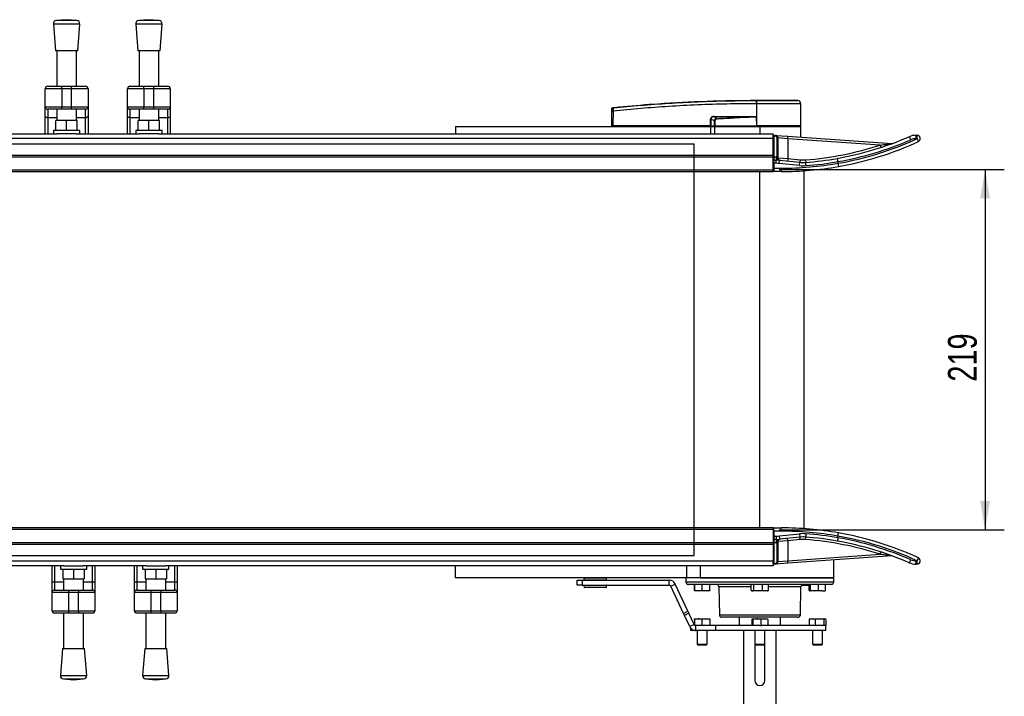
# Model space of a CAD drawing. Header units: millimetres. Extents: x 0 to 420, y 0 to 297.
# Tile 3 of 11: x 130 to 233, y 73 to 143. Entities that reach past the tile are written whole.
import ezdxf

# ---------------------------------------------------------------- set-up
doc = ezdxf.new("R2010")
doc.units = ezdxf.units.MM
doc.layers.add('QUOTE', color=174, linetype='Continuous')
doc.styles.add('SLDTEXTSTYLE3', font='TXT', dxfattribs={"width": 0.75})
doc.dimstyles.new('SLDDIMSTYLE0', dxfattribs={"dimtxt": 3, "dimasz": 3, "dimexe": 0, "dimexo": 0.0625, "dimgap": 0.75, "dimtad": 1, "dimlfac": 5.8341, "dimrnd": 1e-09, "dimzin": 12, "dimdsep": 46, "dimtxsty": 'SLDTEXTSTYLE3', "dimsah": 1, "dimcen": 0.09, "dimadec": 0, "dimazin": 3, "dimtfac": 1, "dimtdec": 3, "dimtofl": 0, "dimtmove": 0, "dimatfit": 3, "dimfxl": 0, "dimfrac": 2, "dimtolj": 1, "dimtzin": 12, "dimarcsym": 0})

# ---------------------------------------------------------------- blocks, each defined once
blk = doc.blocks.new('_D_1')
at = {"layer": 'QUOTE'}
for p, q in [((209.19, 127.7), (232.65, 127.7)), ((230.65, 127.7), (230.65, 90.17)), ((209.19, 90.17), (232.65, 90.17))]:
    blk.add_line(p, q, dxfattribs=at)
for points in [[(230.65, 127.7), (230.15, 124.7), (231.15, 124.7)], [(230.65, 90.17), (231.15, 93.17), (230.15, 93.17)]]:
    blk.add_solid(points, dxfattribs=at)
at = {"layer": 'QUOTE', "insert": (226.78, 105.61), "char_height": 3, "attachment_point": 1, "rotation": 90, "style": 'SLDTEXTSTYLE3'}
blk.add_mtext('219', dxfattribs=at)

msp = doc.modelspace()

# ---------------------------------------------------------------- linework, layer by layer
at = {"color": 7, "linetype": 'Continuous', "lineweight": 25}
for p, q in [((133.6273, 142.8402), (133.8415, 140.0319)), ((136.3698, 142.8402), (133.6273, 142.8402)), ((134.9985, 143.2887), (133.943, 143.2081)), ((136.054, 143.2081), (133.943, 143.2081)), ((136.054, 143.2081), (134.9985, 143.2887)), ((136.1555, 140.0319), (136.3698, 142.8402)), ((142.1976, 142.8402), (142.4119, 140.0319)), ((144.9401, 142.8402), (142.1976, 142.8402)), ((143.5688, 143.2887), (142.5133, 143.2081)), ((144.6244, 143.2081), (142.5133, 143.2081)), ((144.6244, 143.2081), (143.5688, 143.2887)), ((144.7258, 140.0319), (144.9401, 142.8402)), ((136.1555, 140.0319), (133.8415, 140.0319)), ((133.9701, 140.0319), (133.9701, 136.3591)), ((136.027, 136.3591), (136.027, 140.0319)), ((144.7258, 140.0319), (142.4119, 140.0319)), ((142.5404, 140.0319), (142.5404, 136.3591)), ((144.5973, 136.3591), (144.5973, 140.0319)), ((132.7703, 134.2165), (132.7703, 136.102)), ((134.4843, 136.102), (132.7703, 136.102)), ((133.0274, 136.3591), (134.4843, 136.3591)), ((134.4843, 136.102), (134.4843, 136.3591)), ((134.4843, 136.3591), (135.5128, 136.3591)), ((135.5128, 136.102), (134.4843, 136.102)), ((134.4843, 136.102), (134.4843, 134.2165)), ((135.5128, 136.102), (135.5128, 136.3591)), ((135.5128, 136.3591), (136.9697, 136.3591)), ((137.2268, 136.102), (135.5128, 136.102)), ((135.5128, 134.2165), (135.5128, 136.102)), ((137.2268, 136.102), (137.2268, 134.2165)), ((141.3406, 134.2165), (141.3406, 136.102)), ((143.0546, 136.102), (141.3406, 136.102)), ((141.5977, 136.3591), (143.0546, 136.3591)), ((143.0546, 136.102), (143.0546, 136.3591)), ((143.0546, 136.3591), (144.0831, 136.3591)), ((144.0831, 136.102), (143.0546, 136.102)), ((143.0546, 136.102), (143.0546, 134.2165)), ((144.0831, 136.102), (144.0831, 136.3591)), ((144.0831, 136.3591), (145.54, 136.3591)), ((145.7971, 136.102), (144.0831, 136.102)), ((144.0831, 134.2165), (144.0831, 136.102)), ((145.7971, 136.102), (145.7971, 134.2165)), ((206.8329, 134.5407), (206.8051, 134.5407)), ((206.8329, 134.5407), (206.8312, 132.2453)), ((206.8331, 134.9021), (206.8334, 134.9021)), ((211.149, 134.8785), (210.8509, 134.9021)), ((211.4756, 132.2453), (211.4555, 134.5406)), ((132.7703, 134.2165), (134.4843, 134.2165)), ((132.7703, 133.2297), (132.7703, 134.2165)), ((134.4843, 133.9594), (133.0274, 133.9594)), ((133.0274, 133.9594), (133.0274, 133.0823)), ((133.9701, 133.9594), (133.9701, 132.7956)), ((134.4843, 134.2165), (135.5128, 134.2165)), ((134.4843, 133.9594), (134.4843, 134.2165)), ((135.5128, 133.9594), (134.4843, 133.9594)), ((135.5128, 134.2165), (137.2268, 134.2165)), ((135.5128, 133.9594), (135.5128, 134.2165)), ((136.9697, 133.9594), (135.5128, 133.9594)), ((136.027, 132.7956), (136.027, 133.9594)), ((136.9697, 133.0823), (136.9697, 133.9594)), ((137.2268, 134.2165), (137.2268, 133.2297)), ((141.3406, 134.2165), (143.0546, 134.2165)), ((141.3406, 133.2297), (141.3406, 134.2165)), ((143.0546, 133.9594), (141.5977, 133.9594)), ((141.5977, 133.9594), (141.5977, 133.0823)), ((142.5404, 133.9594), (142.5404, 132.7956)), ((143.0546, 133.9594), (143.0546, 134.2165)), ((143.0546, 134.2165), (144.0831, 134.2165)), ((144.0831, 133.9594), (143.0546, 133.9594)), ((144.0831, 134.2165), (145.7971, 134.2165)), ((144.0831, 133.9594), (144.0831, 134.2165)), ((145.54, 133.9594), (144.0831, 133.9594)), ((144.5973, 132.7956), (144.5973, 133.9594)), ((145.54, 133.0823), (145.54, 133.9594)), ((145.7971, 134.2165), (145.7971, 133.2297)), ((191.7654, 132.2453), (191.7788, 133.7801)), ((191.9044, 133.7801), (191.891, 132.2453)), ((191.904, 134.1433), (191.9039, 134.1433)), ((132.7703, 131.4243), (132.7703, 133.2297)), ((133.9701, 133.0823), (133.0274, 133.0823)), ((133.0274, 133.0823), (133.0274, 131.4243)), ((133.8844, 131.7672), (133.8844, 132.7956)), ((134.9985, 132.7956), (133.8844, 132.7956)), ((134.9985, 131.7672), (134.9985, 132.7956)), ((136.1127, 132.7956), (134.9985, 132.7956)), ((136.9697, 133.0823), (136.027, 133.0823)), ((136.1127, 131.7672), (136.1127, 132.7956)), ((136.9697, 131.4243), (136.9697, 133.0823)), ((137.2268, 133.2297), (137.2268, 131.4243)), ((141.3406, 131.4243), (141.3406, 133.2297)), ((142.5404, 133.0823), (141.5977, 133.0823)), ((141.5977, 133.0823), (141.5977, 131.4243)), ((142.4547, 131.7672), (142.4547, 132.7956)), ((143.5688, 132.7956), (142.4547, 132.7956)), ((143.5688, 131.7672), (143.5688, 132.7956)), ((144.683, 132.7956), (143.5688, 132.7956)), ((145.54, 133.0823), (144.5973, 133.0823)), ((144.683, 131.7672), (144.683, 132.7956)), ((145.54, 131.4243), (145.54, 133.0823)), ((145.7971, 133.2297), (145.7971, 131.4243)), ((202.0581, 132.2453), (202.0608, 132.9372)), ((202.0928, 132.9372), (202.0901, 132.2453)), ((202.4544, 132.7493), (202.0928, 132.9372)), ((206.4574, 133.1734), (202.4349, 133.1734)), ((202.4349, 133.1734), (202.7363, 133.0168)), ((202.4371, 133.2177), (206.4596, 133.2177)), ((206.8221, 133.1971), (206.8222, 133.1876)), ((206.8222, 133.1876), (206.8304, 132.2453)), ((71.4376, 131.4243), (133.9949, 131.4243)), ((133.6273, 131.7672), (133.6273, 131.4243)), ((136.3698, 131.7672), (133.6273, 131.7672)), ((136.0022, 131.4243), (133.9949, 131.4243)), ((136.0022, 131.4243), (142.5652, 131.4243)), ((136.3698, 131.4243), (136.3698, 131.7672)), ((142.1976, 131.7672), (142.1976, 131.4243)), ((144.9401, 131.7672), (142.1976, 131.7672)), ((144.5725, 131.4243), (142.5652, 131.4243)), ((144.5725, 131.4243), (208.5624, 131.4243)), ((144.9401, 131.4243), (144.9401, 131.7672)), ((175.481, 132.1596), (175.481, 131.4243)), ((175.481, 132.1596), (202.049, 132.1596)), ((191.7654, 132.2453), (191.891, 132.2453)), ((191.8488, 132.2453), (191.8503, 132.1596)), ((202.0581, 132.2453), (191.891, 132.2453)), ((191.8973, 132.2453), (191.8974, 132.1596)), ((202.049, 132.1596), (202.049, 131.4243)), ((202.049, 132.1596), (202.4775, 132.1596)), ((202.0901, 132.2453), (202.0581, 132.2453)), ((202.0648, 132.2453), (202.065, 132.1596)), ((202.0901, 132.2453), (202.4723, 132.2453)), ((202.1493, 132.2453), (202.1504, 132.1596)), ((202.4775, 132.1596), (202.4775, 131.4243)), ((202.4775, 132.1596), (207.1912, 132.1596)), ((202.4854, 132.2453), (206.8304, 132.2453)), ((202.5123, 132.2453), (202.5129, 132.1596)), ((206.8312, 132.2453), (206.8304, 132.2453)), ((211.4756, 132.2453), (206.8312, 132.2453)), ((206.8347, 132.2453), (206.8347, 132.1596)), ((207.1912, 132.1596), (211.4763, 132.1596)), ((207.1912, 132.1596), (207.1912, 131.4243)), ((208.5624, 131.1766), (208.5624, 131.4243)), ((208.6481, 131.1766), (208.6541, 131.2621)), ((208.6541, 131.2621), (208.8375, 131.2493)), ((211.3906, 132.1596), (211.3921, 132.2453)), ((211.4763, 131.0648), (211.4763, 132.1596)), ((223.4297, 131.2529), (223.5581, 131.2529)), ((71.4376, 130.9549), (208.5624, 130.9549)), ((208.6481, 131.1766), (208.5624, 131.1766)), ((208.5624, 130.8366), (208.5624, 131.1766)), ((208.5624, 129.1961), (208.5624, 130.8366)), ((208.6481, 131.1766), (208.6481, 129.0247)), ((208.8315, 131.1638), (208.6481, 131.1766)), ((208.8315, 131.1638), (208.8375, 131.2493)), ((208.8375, 131.2493), (210.123, 131.1594)), ((208.9909, 130.9928), (209.0766, 130.9928)), ((208.9909, 129.0235), (208.9909, 130.9928)), ((209.0766, 130.9928), (209.0766, 129.0235)), ((210.1051, 130.9029), (209.0766, 130.9928)), ((210.1051, 130.9029), (210.123, 131.1594)), ((210.1051, 130.9029), (210.1051, 128.833)), ((219.7058, 130.2316), (210.1051, 130.9029)), ((210.123, 131.1594), (220.9209, 130.4043)), ((219.7058, 130.2316), (219.7856, 129.9871)), ((223.588, 130.9101), (223.4596, 130.9101)), ((71.4376, 129.1961), (208.5624, 129.1961)), ((71.4376, 129.0247), (208.5624, 129.0247)), ((208.5624, 129.0247), (208.5624, 129.1961)), ((208.6481, 129.0247), (208.5624, 129.0247)), ((208.5624, 127.6534), (208.5624, 129.0247)), ((208.6481, 128.339), (208.5624, 128.339)), ((208.6481, 129.0247), (208.6481, 128.6818)), ((208.6481, 129.0247), (208.8981, 129.0247)), ((208.6481, 128.339), (208.6481, 128.6818)), ((208.6481, 128.6818), (208.8981, 128.6818)), ((208.6481, 128.339), (208.6481, 127.8248)), ((208.8981, 128.339), (208.6481, 128.339)), ((208.8981, 129.0247), (208.8981, 128.6818)), ((208.8981, 128.339), (208.8981, 128.6818)), ((208.9909, 129.0235), (209.0766, 129.0235)), ((209.0766, 129.0235), (209.0766, 128.9135)), ((209.0766, 128.9135), (210.1051, 128.833)), ((209.2185, 128.3223), (209.2541, 128.6633)), ((211.3124, 128.1037), (209.2185, 128.3223)), ((209.2541, 128.6633), (211.348, 128.4447)), ((210.1051, 128.833), (210.0784, 128.5772)), ((210.1051, 128.833), (211.3747, 128.7004)), ((211.3124, 128.1037), (211.348, 128.4447)), ((211.3747, 128.7004), (211.348, 128.4447)), ((211.9455, 128.6925), (211.9651, 128.4361)), ((211.9912, 128.0943), (211.9651, 128.4361)), ((215.3306, 128.5123), (215.3302, 128.5176)), ((215.3306, 128.5123), (215.3306, 128.3436)), ((215.3306, 128.3436), (215.3311, 128.3384)), ((71.4376, 127.6534), (208.5624, 127.6534)), ((71.4376, 127.482), (208.5624, 127.482)), ((207.1912, 90.3862), (207.1912, 127.482)), ((208.5624, 127.8248), (208.6481, 127.8248)), ((208.5624, 127.482), (208.5624, 127.6534)), ((208.6481, 127.8248), (209.4194, 127.8248)), ((208.6481, 127.8248), (208.6481, 127.482)), ((209.4194, 127.482), (208.6481, 127.482)), ((209.4194, 127.8248), (209.4194, 127.482)), ((211.8191, 90.3021), (211.8191, 127.5661)), ((208.5624, 90.3862), (71.4376, 90.3862)), ((208.5624, 90.3862), (208.5624, 90.2148)), ((208.6481, 90.0434), (208.6481, 90.3862)), ((208.6481, 90.3862), (209.4194, 90.3862)), ((209.4194, 90.0434), (209.4194, 90.3862)), ((208.5624, 90.2148), (71.4376, 90.2148)), ((208.5624, 90.2148), (208.5624, 88.8435)), ((208.6481, 90.0434), (208.5624, 90.0434)), ((208.5624, 89.5292), (208.6481, 89.5292)), ((209.4194, 90.0434), (208.6481, 90.0434)), ((208.6481, 90.0434), (208.6481, 89.5292)), ((208.6481, 89.5292), (208.8981, 89.5292)), ((208.6481, 89.5292), (208.6481, 89.1863)), ((208.8981, 89.5292), (208.8981, 89.1863)), ((209.2185, 89.5458), (211.3124, 89.7645)), ((209.2185, 89.5458), (209.2541, 89.2049)), ((211.348, 89.4235), (209.2541, 89.2049)), ((210.1051, 89.0352), (210.0784, 89.2909)), ((211.3124, 89.7645), (211.348, 89.4235)), ((211.3747, 89.1678), (211.348, 89.4235)), ((211.9455, 89.1757), (211.9651, 89.4321)), ((211.9912, 89.7739), (211.9651, 89.4321)), ((215.3302, 89.3506), (215.3306, 89.3558)), ((215.3311, 89.5298), (215.3306, 89.5246)), ((215.3306, 89.3558), (215.3306, 89.5246)), ((208.5624, 88.8435), (71.4376, 88.8435)), ((208.5624, 88.6721), (71.4376, 88.6721)), ((208.5624, 88.8435), (208.6481, 88.8435)), ((208.5624, 88.8435), (208.5624, 88.6721)), ((208.5624, 88.6721), (208.5624, 87.0316)), ((208.8981, 89.1863), (208.6481, 89.1863)), ((208.6481, 89.1863), (208.6481, 88.8435)), ((208.8981, 88.8435), (208.6481, 88.8435)), ((208.6481, 88.8435), (208.6481, 86.6916)), ((208.8981, 89.1863), (208.8981, 88.8435)), ((209.0766, 88.8447), (208.9909, 88.8447)), ((208.9909, 86.8754), (208.9909, 88.8447)), ((210.1051, 89.0352), (209.0766, 88.9547)), ((209.0766, 88.9547), (209.0766, 88.8447)), ((209.0766, 88.8447), (209.0766, 86.8754)), ((211.3747, 89.1678), (210.1051, 89.0352)), ((210.1051, 89.0352), (210.1051, 86.9653)), ((210.1051, 86.9653), (219.7058, 87.6366)), ((220.9209, 87.4639), (210.123, 86.7088)), ((219.7058, 87.6366), (219.7856, 87.8811)), ((208.5624, 86.9133), (71.4376, 86.9133)), ((134.7112, 86.4439), (71.4376, 86.4439)), ((133.4866, 84.6384), (133.4866, 86.4439)), ((133.7437, 86.4439), (133.7437, 84.7859)), ((134.3436, 86.4439), (134.3436, 86.101)), ((134.7112, 86.4439), (136.7185, 86.4439)), ((143.2815, 86.4439), (136.7185, 86.4439)), ((137.0861, 86.101), (137.0861, 86.4439)), ((137.686, 84.7859), (137.686, 86.4439)), ((137.9431, 86.4439), (137.9431, 84.6384)), ((142.0569, 84.6384), (142.0569, 86.4439)), ((142.314, 86.4439), (142.314, 84.7859)), ((142.9139, 86.4439), (142.9139, 86.101)), ((143.2815, 86.4439), (145.2888, 86.4439)), ((208.5624, 86.4439), (145.2888, 86.4439)), ((145.6564, 86.101), (145.6564, 86.4439)), ((146.2563, 84.7859), (146.2563, 86.4439)), ((146.5134, 86.4439), (146.5134, 84.6384)), ((175.481, 85.1944), (175.481, 86.4439)), ((199.5858, 85.1944), (199.5858, 86.4439)), ((200.9686, 86.4439), (200.9686, 85.1944)), ((208.5624, 86.6916), (208.5624, 87.0316)), ((208.6481, 86.6916), (208.5624, 86.6916)), ((208.5624, 86.6916), (208.5624, 86.4439)), ((208.6481, 86.6916), (208.8315, 86.7044)), ((208.6541, 86.6061), (208.6481, 86.6916)), ((208.8375, 86.6189), (208.6541, 86.6061)), ((208.8375, 86.6189), (208.8315, 86.7044)), ((210.123, 86.7088), (208.8375, 86.6189)), ((209.0766, 86.8754), (208.9909, 86.8754)), ((209.0766, 86.8754), (210.1051, 86.9653)), ((210.123, 86.7088), (210.1051, 86.9653)), ((214.9044, 85.1944), (214.9044, 87.0431)), ((223.5581, 86.6153), (223.4297, 86.6153)), ((223.4596, 86.9581), (223.588, 86.9581)), ((134.3436, 86.101), (137.0861, 86.101)), ((134.6007, 86.101), (134.6007, 85.0726)), ((135.7148, 86.101), (135.7148, 85.0726)), ((136.829, 86.101), (136.829, 85.0726)), ((142.9139, 86.101), (145.6564, 86.101)), ((143.171, 86.101), (143.171, 85.0726)), ((144.2852, 86.101), (144.2852, 85.0726)), ((145.3993, 86.101), (145.3993, 85.0726)), ((199.5858, 85.1944), (175.481, 85.1944)), ((182.1883, 85.1944), (182.1883, 85.1901)), ((183.5577, 85.1901), (183.5577, 85.1944)), ((188.8856, 85.1627), (188.8761, 84.9827)), ((188.9046, 85.1627), (188.8856, 85.1627)), ((191.2283, 85.1627), (188.9046, 85.1627)), ((191.2377, 84.9827), (191.2283, 85.1627)), ((199.4779, 85.1944), (199.4855, 84.7614)), ((200.9686, 85.1944), (199.5858, 85.1944)), ((200.9686, 85.1944), (207.1912, 85.1944)), ((214.9044, 85.1944), (200.9686, 85.1944)), ((207.1912, 85.1944), (214.9044, 85.1944)), ((214.8969, 84.7614), (214.9044, 85.1944)), ((133.4866, 83.6517), (133.4866, 84.6384)), ((133.7437, 84.7859), (133.7437, 83.9088)), ((133.7437, 84.7859), (134.6864, 84.7859)), ((134.6007, 85.0726), (135.7148, 85.0726)), ((134.6864, 85.0726), (134.6864, 83.9088)), ((135.7148, 85.0726), (136.829, 85.0726)), ((136.7433, 83.9088), (136.7433, 85.0726)), ((136.7433, 84.7859), (137.686, 84.7859)), ((137.686, 83.9088), (137.686, 84.7859)), ((137.9431, 84.6384), (137.9431, 83.6517)), ((142.0569, 83.6517), (142.0569, 84.6384)), ((142.314, 84.7859), (142.314, 83.9088)), ((142.314, 84.7859), (143.2567, 84.7859)), ((143.171, 85.0726), (144.2852, 85.0726)), ((143.2567, 85.0726), (143.2567, 83.9088)), ((144.2852, 85.0726), (145.3993, 85.0726)), ((145.3136, 83.9088), (145.3136, 85.0726)), ((145.3136, 84.7859), (146.2563, 84.7859)), ((146.2563, 83.9088), (146.2563, 84.7859)), ((146.5134, 84.6384), (146.5134, 83.6517)), ((188.1715, 84.4239), (188.1715, 84.9381)), ((188.1715, 84.9381), (188.6857, 84.9381)), ((188.6857, 84.4239), (188.1715, 84.4239)), ((188.6857, 84.9381), (188.6857, 84.4239)), ((188.6857, 84.9381), (197.7619, 84.9381)), ((188.6857, 84.4239), (197.7619, 84.4239)), ((188.8761, 84.9827), (191.2377, 84.9827)), ((188.8761, 84.3792), (188.8856, 84.1992)), ((191.2377, 84.3792), (188.8761, 84.3792)), ((188.8856, 84.1992), (191.2283, 84.1992)), ((188.929, 84.9467), (188.9104, 84.9467)), ((188.9104, 84.4153), (191.2035, 84.4153)), ((188.9382, 84.1668), (188.9198, 84.1668)), ((191.2035, 84.9467), (188.929, 84.9467)), ((191.1941, 84.1668), (188.9382, 84.1668)), ((189.0114, 84.9467), (189.0114, 84.9381)), ((189.0114, 84.4239), (189.0114, 84.4153)), ((191.1025, 84.9381), (191.1025, 84.9467)), ((191.1025, 84.4153), (191.1025, 84.4239)), ((191.2283, 84.1992), (191.2377, 84.3792)), ((197.7619, 84.4239), (197.7619, 84.9381)), ((197.9173, 84.3249), (198.3833, 84.5422)), ((199.241, 81.4862), (197.9173, 84.3249)), ((199.707, 81.7035), (198.3833, 84.5422)), ((199.4855, 84.7614), (214.8969, 84.7614)), ((207.1912, 84.5087), (199.7425, 84.5087)), ((200.3963, 83.8677), (200.3963, 84.5087)), ((200.4055, 83.8677), (200.4055, 84.5087)), ((201.2012, 83.8677), (201.2012, 84.5087)), ((201.9876, 83.8677), (201.9876, 84.5087)), ((202.9224, 84.2561), (202.9734, 81.3332)), ((206.301, 84.2561), (202.9224, 84.2561)), ((206.301, 83.8677), (206.301, 84.5087)), ((206.5684, 83.8677), (206.5684, 84.5087)), ((214.6398, 84.5087), (207.1912, 84.5087)), ((207.4585, 83.8677), (207.4585, 84.5087)), ((208.0813, 83.8677), (208.0813, 84.5087)), ((211.4599, 84.2561), (208.0813, 84.2561)), ((211.4089, 81.3332), (211.4599, 84.2561)), ((212.1149, 84.423), (212.184, 84.423)), ((212.1343, 84.423), (212.1358, 84.5087)), ((212.184, 84.423), (212.1846, 84.5087)), ((212.184, 84.423), (212.344, 84.423)), ((212.344, 83.8677), (212.344, 84.5087)), ((212.4695, 83.8677), (212.4695, 84.5087)), ((213.3159, 83.8677), (213.3159, 84.5087)), ((214.0367, 83.8677), (214.0367, 84.5087)), ((135.2006, 83.6517), (133.4866, 83.6517)), ((133.4866, 81.7662), (133.4866, 83.6517)), ((133.7437, 83.9088), (135.2006, 83.9088)), ((135.2006, 83.9088), (136.2291, 83.9088)), ((135.2006, 83.9088), (135.2006, 83.6517)), ((136.2291, 83.6517), (135.2006, 83.6517)), ((135.2006, 83.6517), (135.2006, 81.7662)), ((136.2291, 83.9088), (136.2291, 83.6517)), ((136.2291, 83.9088), (137.686, 83.9088)), ((137.9431, 83.6517), (136.2291, 83.6517)), ((136.2291, 81.7662), (136.2291, 83.6517)), ((137.9431, 83.6517), (137.9431, 81.7662)), ((143.7709, 83.6517), (142.0569, 83.6517)), ((142.0569, 81.7662), (142.0569, 83.6517)), ((142.314, 83.9088), (143.7709, 83.9088)), ((143.7709, 83.9088), (143.7709, 83.6517)), ((143.7709, 83.9088), (144.7994, 83.9088)), ((144.7994, 83.6517), (143.7709, 83.6517)), ((143.7709, 83.6517), (143.7709, 81.7662)), ((144.7994, 83.9088), (146.2563, 83.9088)), ((144.7994, 83.9088), (144.7994, 83.6517)), ((146.5134, 83.6517), (144.7994, 83.6517)), ((144.7994, 81.7662), (144.7994, 83.6517)), ((146.5134, 83.6517), (146.5134, 81.7662)), ((200.4008, 83.8231), (200.4008, 83.8231)), ((200.8034, 83.8231), (200.4009, 83.8231)), ((200.4055, 83.8677), (200.8034, 83.8231)), ((200.8034, 83.8231), (201.2012, 83.8677)), ((201.5944, 83.8231), (200.8034, 83.8231)), ((201.2012, 83.8677), (201.5944, 83.8231)), ((201.5944, 83.8231), (201.9876, 83.8677)), ((201.983, 83.8231), (201.5944, 83.8231)), ((201.9831, 83.8231), (201.9831, 83.8231)), ((206.3638, 83.8363), (206.4001, 83.8231)), ((206.4347, 83.8231), (206.4001, 83.8231)), ((207.0135, 83.8231), (206.4347, 83.8231)), ((206.5684, 83.8677), (207.0135, 83.8231)), ((207.0135, 83.8231), (207.4585, 83.8677)), ((207.7699, 83.8231), (207.0135, 83.8231)), ((207.4585, 83.8677), (207.7699, 83.8231)), ((207.7699, 83.8231), (208.0813, 83.8677)), ((207.9823, 83.8231), (207.7699, 83.8231)), ((207.9823, 83.8231), (208.0185, 83.8363)), ((212.7045, 83.8231), (212.344, 83.8677)), ((212.3917, 83.8259), (212.3993, 83.8231)), ((212.8927, 83.8231), (212.4068, 83.8231)), ((212.4695, 83.8677), (212.8927, 83.8231)), ((212.8927, 83.8231), (213.3159, 83.8677)), ((213.6763, 83.8231), (212.8927, 83.8231)), ((213.3159, 83.8677), (213.6763, 83.8231)), ((213.6763, 83.8231), (214.0367, 83.8677)), ((213.6763, 83.8231), (213.9815, 83.8231)), ((213.9815, 83.8231), (213.9891, 83.8259)), ((133.4866, 81.7662), (135.2006, 81.7662)), ((135.2006, 81.5091), (133.7437, 81.5091)), ((134.6864, 81.5091), (134.6864, 77.8362)), ((135.2006, 81.7662), (136.2291, 81.7662)), ((135.2006, 81.7662), (135.2006, 81.5091)), ((136.2291, 81.5091), (135.2006, 81.5091)), ((136.2291, 81.7662), (137.9431, 81.7662)), ((136.2291, 81.7662), (136.2291, 81.5091)), ((137.686, 81.5091), (136.2291, 81.5091)), ((136.7433, 77.8362), (136.7433, 81.5091)), ((142.0569, 81.7662), (143.7709, 81.7662)), ((143.7709, 81.5091), (142.314, 81.5091)), ((143.2567, 81.5091), (143.2567, 77.8362)), ((143.7709, 81.7662), (144.7994, 81.7662)), ((143.7709, 81.7662), (143.7709, 81.5091)), ((144.7994, 81.5091), (143.7709, 81.5091)), ((144.7994, 81.7662), (146.5134, 81.7662)), ((144.7994, 81.7662), (144.7994, 81.5091)), ((146.2563, 81.5091), (144.7994, 81.5091)), ((145.3136, 77.8362), (145.3136, 81.5091)), ((199.241, 81.4862), (199.707, 81.7035)), ((199.3389, 81.2763), (199.241, 81.4862)), ((199.8049, 81.4936), (199.3389, 81.2763)), ((199.8849, 80.1052), (199.3389, 81.2763)), ((199.707, 81.7035), (199.8049, 81.4936)), ((200.351, 80.3226), (199.8049, 81.4936)), ((202.9734, 81.3332), (211.4089, 81.3332)), ((207.1912, 81.0806), (203.2305, 81.0806)), ((205.0486, 81.0806), (205.0486, 80.2236)), ((211.1518, 81.0806), (207.1912, 81.0806)), ((209.3337, 80.2236), (209.3337, 81.0806)), ((200.351, 80.3226), (199.8849, 80.1052)), ((200.3887, 80.8647), (200.4011, 80.9092)), ((200.3887, 80.8647), (200.3887, 80.2236)), ((200.4011, 80.9092), (200.7779, 80.9092)), ((200.5063, 80.2236), (200.5063, 79.7094)), ((202.5592, 80.2236), (200.5063, 80.2236)), ((200.7779, 80.9092), (201.5687, 80.9092)), ((201.5687, 80.9092), (201.1671, 80.8647)), ((201.1671, 80.8647), (201.1671, 80.2236)), ((201.9703, 80.8647), (201.5687, 80.9092)), ((201.5687, 80.9092), (201.9828, 80.9092)), ((201.9828, 80.9092), (201.9703, 80.8647)), ((201.9703, 80.8647), (201.9703, 80.2236)), ((201.9952, 80.8647), (201.9828, 80.9092)), ((201.9952, 80.8647), (201.9952, 80.2236)), ((202.5592, 80.2236), (202.5592, 79.7094)), ((207.1939, 80.2236), (202.5592, 80.2236)), ((206.4069, 80.9092), (206.3468, 80.8647)), ((206.3468, 80.8647), (206.3468, 80.2236)), ((206.4671, 80.8647), (206.4069, 80.9092)), ((206.4069, 80.9092), (206.8892, 80.9092)), ((206.4671, 80.8647), (206.4671, 80.2236)), ((206.8892, 80.9092), (207.6734, 80.9092)), ((207.1939, 80.2236), (207.3114, 80.2236)), ((207.6734, 80.9092), (207.3114, 80.8647)), ((207.3114, 80.8647), (207.3114, 80.2236)), ((207.3114, 80.2236), (207.3778, 80.2236)), ((214.0474, 80.2236), (207.3778, 80.2236)), ((208.0355, 80.8647), (207.6734, 80.9092)), ((207.6734, 80.9092), (207.9823, 80.9092)), ((207.9754, 80.9092), (208.0355, 80.8647)), ((208.0355, 80.8647), (208.0355, 80.2236)), ((212.3113, 80.8647), (212.3743, 80.8897)), ((212.3113, 80.8647), (212.3113, 80.2236)), ((212.3993, 80.9092), (212.3709, 80.8989)), ((212.3993, 80.9092), (212.6386, 80.9092)), ((212.6386, 80.9092), (213.4055, 80.9092)), ((213.4055, 80.9092), (212.9659, 80.8647)), ((212.9659, 80.8647), (212.9659, 80.2236)), ((213.845, 80.8647), (213.4055, 80.9092)), ((213.4055, 80.9092), (213.9572, 80.9092)), ((213.9572, 80.9092), (213.845, 80.8647)), ((213.845, 80.8647), (213.845, 80.2236)), ((214.0695, 80.8647), (213.9572, 80.9092)), ((213.9572, 80.9092), (213.9815, 80.9092)), ((214.0098, 80.8989), (213.9815, 80.9092)), ((214.0474, 79.7094), (214.0474, 80.2236)), ((214.0474, 80.2236), (214.0695, 80.2236)), ((214.0695, 80.8647), (214.0695, 80.2236)), ((200.0202, 79.7094), (200.0202, 79.9178)), ((200.1916, 79.7094), (200.0202, 79.7094)), ((200.1916, 79.7924), (200.1916, 79.7094)), ((200.5063, 79.7094), (200.1916, 79.7094)), ((202.5592, 79.7094), (200.5063, 79.7094)), ((200.6777, 79.7094), (200.6777, 78.2696)), ((201.7062, 78.2696), (201.7062, 79.7094)), ((214.0474, 79.7094), (202.5592, 79.7094)), ((205.4771, 79.7094), (205.4771, 65.9112)), ((206.6769, 79.7094), (206.6769, 78.2696)), ((207.7054, 78.2696), (207.7054, 79.7094)), ((208.9052, 65.9112), (208.9052, 79.7094)), ((212.6762, 79.7094), (212.6762, 78.2696)), ((213.7046, 78.2696), (213.7046, 79.7094)), ((200.6777, 78.2696), (200.7806, 78.1667)), ((200.6777, 78.2696), (200.9228, 78.2696)), ((200.9766, 78.1667), (200.7806, 78.1667)), ((200.9228, 78.2696), (201.7062, 78.2696)), ((201.6033, 78.1667), (200.9766, 78.1667)), ((201.6033, 78.1667), (201.7062, 78.2696)), ((206.6769, 78.2696), (206.7798, 78.1667)), ((206.6769, 78.2696), (206.6769, 74.4815)), ((206.6769, 78.2696), (206.9949, 78.2696)), ((207.0342, 78.1667), (206.7798, 78.1667)), ((206.9949, 78.2696), (207.7054, 78.2696)), ((207.6025, 78.1667), (207.0342, 78.1667)), ((207.6025, 78.1667), (207.7054, 78.2696)), ((207.7054, 74.4815), (207.7054, 78.2696)), ((212.6762, 78.2696), (212.779, 78.1667)), ((212.6762, 78.2696), (212.8317, 78.2696)), ((212.9035, 78.1667), (212.779, 78.1667)), ((212.8317, 78.2696), (213.7046, 78.2696)), ((213.6017, 78.1667), (212.9035, 78.1667)), ((213.6017, 78.1667), (213.7046, 78.2696)), ((134.5579, 77.8362), (134.3436, 75.028)), ((134.5579, 77.8362), (136.8718, 77.8362)), ((137.0861, 75.028), (136.8718, 77.8362)), ((143.1282, 77.8362), (142.9139, 75.028)), ((143.1282, 77.8362), (145.4421, 77.8362)), ((145.6564, 75.028), (145.4421, 77.8362)), ((134.3436, 75.028), (137.0861, 75.028)), ((142.9139, 75.028), (145.6564, 75.028)), ((134.6593, 74.6601), (135.7148, 74.5795)), ((134.6593, 74.6601), (136.7704, 74.6601)), ((135.7148, 74.5795), (136.7704, 74.6601)), ((143.2296, 74.6601), (144.2852, 74.5795)), ((143.2296, 74.6601), (145.3407, 74.6601)), ((144.2852, 74.5795), (145.3407, 74.6601))]:
    msp.add_line(p, q, dxfattribs=at)
at = {"color": 7, "linetype": 'Continuous'}
for p, q in [((79.6651, 130.3598), (200.3349, 130.3598)), ((200.3349, 87.5083), (200.3349, 130.3598)), ((79.6651, 87.5083), (200.3349, 87.5083))]:
    msp.add_line(p, q, dxfattribs=at)
at = {"color": 7, "linetype": 'Continuous', "lineweight": 25, "flags": 128}
for points in [[(133.0274, 133.0823), (132.9772, 133.0851), (132.929, 133.0935), (132.8845, 133.1071), (132.8456, 133.1255), (132.8136, 133.1478), (132.7898, 133.1733), (132.7752, 133.201), (132.7703, 133.2297)], [(137.2268, 133.2297), (137.2219, 133.201), (137.2072, 133.1733), (137.1835, 133.1478), (137.1515, 133.1255), (137.1126, 133.1071), (137.0681, 133.0935), (137.0199, 133.0851), (136.9697, 133.0823)], [(141.5977, 133.0823), (141.5475, 133.0851), (141.4993, 133.0935), (141.4548, 133.1071), (141.4159, 133.1255), (141.3839, 133.1478), (141.3601, 133.1733), (141.3455, 133.201), (141.3406, 133.2297)], [(145.7971, 133.2297), (145.7922, 133.201), (145.7775, 133.1733), (145.7538, 133.1478), (145.7218, 133.1255), (145.6829, 133.1071), (145.6384, 133.0935), (145.5902, 133.0851), (145.54, 133.0823)], [(206.4574, 133.1734), (206.6616, 133.1814), (206.8222, 133.1876)], [(133.4866, 84.6384), (133.4915, 84.6672), (133.5061, 84.6949), (133.5299, 84.7204), (133.5619, 84.7427), (133.6008, 84.7611), (133.6453, 84.7747), (133.6935, 84.7831), (133.7437, 84.7859)], [(137.686, 84.7859), (137.7362, 84.7831), (137.7844, 84.7747), (137.8289, 84.7611), (137.8678, 84.7427), (137.8998, 84.7204), (137.9236, 84.6949), (137.9382, 84.6672), (137.9431, 84.6384)], [(142.0569, 84.6384), (142.0618, 84.6672), (142.0764, 84.6949), (142.1002, 84.7204), (142.1322, 84.7427), (142.1711, 84.7611), (142.2156, 84.7747), (142.2638, 84.7831), (142.314, 84.7859)], [(146.2563, 84.7859), (146.3065, 84.7831), (146.3547, 84.7747), (146.3992, 84.7611), (146.4381, 84.7427), (146.4701, 84.7204), (146.4939, 84.6949), (146.5085, 84.6672), (146.5134, 84.6384)]]:
    msp.add_lwpolyline(points, dxfattribs=at)
at = {"color": 7, "linetype": 'Continuous', "lineweight": 25}
for centre, radius, start, end in [((133.9691, 142.8663), 0.3428, 94.362914, 184.362914), ((136.028, 142.8663), 0.3428, 355.637086, 85.637086), ((142.5394, 142.8663), 0.3428, 94.362914, 184.362914), ((144.5983, 142.8663), 0.3428, 355.637086, 85.637086), ((133.0274, 136.102), 0.2571, 90, 180), ((136.9697, 136.102), 0.2571, 0, 90), ((141.5977, 136.102), 0.2571, 90, 180), ((145.54, 136.102), 0.2571, 0, 90), ((208.0927, 134.6132), 1.2896, 168.120168, 183.219012), ((213.7845, 134.0859), 6.9989, 173.303191, 173.496611), ((208.1206, 134.6123), 1.2897, 168.081743, 183.180073), ((211.1127, 134.5376), 0.3428, 0.500011, 83.923128), ((133.0274, 134.2165), 0.2571, 180, 270), ((136.9697, 134.2165), 0.2571, 270, 0), ((141.5977, 134.2165), 0.2571, 180, 270), ((145.54, 134.2165), 0.2571, 270, 0), ((191.8416, 129.9854), 3.7953, 89.051899, 90.948101), ((191.9172, 133.981), 0.1367, 96.104195, 179.384141), ((202.0768, 137.3029), 4.3657, 269.78976, 270.21024), ((202.082, 133.2131), 0.3551, 353.585658, 0.74759), ((84.3479, 127.295), 118.5265, 2.731259, 2.766996), ((206.1045, 133.2131), 0.3551, 353.585658, 0.74759), ((208.6481, 131.1766), 0.0857, 86, 180), ((223.4297, 129.5389), 1.7141, 90, 113.498118), ((222.4539, 130.9952), 1.0093, 355.166194, 14.795945), ((222.5822, 130.9952), 1.0093, 355.166194, 14.795945), ((223.5581, 130.9101), 0.3428, 294.619977, 90), ((208.8195, 130.9928), 0.1714, 0, 86), ((208.8195, 130.9928), 0.2571, 0, 86), ((209.4194, 161.7632), 33.1671, 274.36792, 288.06758), ((209.4194, 161.7632), 33.4242, 280.05622, 293.498118), ((209.4493, 161.7632), 33.767, 280.030527, 293.498118), ((209.4493, 161.7632), 33.9384, 279.980117, 294.619977), ((209.4194, 161.7632), 34.2812, 280.004908, 294.619977), ((220.9388, 130.6608), 0.2571, 266, 290.323073), ((221.8297, 130.4238), 1.1455, 18.980947, 36.849249), ((223.4596, 129.5389), 1.3712, 90, 113.498118), ((222.6676, 130.4003), 1.0521, 10.856451, 28.983189), ((208.6481, 128.5961), 0.0857, 90, 180), ((208.8981, 125.2537), 3.7709, 88.590141, 90), ((208.8981, 125.2537), 3.4281, 84.039216, 90), ((208.8981, 125.2537), 3.0853, 84.039216, 90), ((209.2891, 128.888), 0.2274, 186.88759, 261.14556), ((209.3337, 128.9135), 0.2571, 180, 264.039216), ((209.4194, 161.7632), 33.9384, 270, 280.030567), ((211.704, 131.8543), 3.4281, 264.039216, 274.36792), ((211.704, 131.8543), 3.171, 264.039216, 274.36792), ((209.4194, 161.7632), 33.4242, 274.36792, 280.05622), ((209.4194, 161.7632), 33.767, 274.36792, 280.08123), ((208.6481, 127.5677), 0.0857, 180, 270), ((209.4194, 161.7632), 34.2812, 270, 280.004908), ((211.704, 131.8543), 3.7709, 264.039216, 274.36792), ((208.6481, 90.3005), 0.0857, 90, 180), ((209.4194, 56.105), 34.2812, 79.995092, 90), ((208.6481, 89.2721), 0.0857, 180, 270), ((208.8981, 92.6145), 3.0853, 270, 275.960784), ((209.3337, 88.9547), 0.2571, 95.960784, 180), ((209.4194, 56.105), 33.9384, 79.969433, 90), ((211.704, 86.0139), 3.7709, 85.63208, 95.960784), ((211.704, 86.0139), 3.4281, 85.63208, 95.960784), ((209.4194, 56.105), 33.4242, 79.94378, 85.63208), ((209.4194, 56.105), 33.767, 79.91877, 85.63208), ((209.4493, 56.105), 33.767, 66.501882, 79.969473), ((209.4493, 56.105), 33.9384, 65.380023, 80.019883), ((209.4194, 56.105), 34.2812, 65.380023, 79.995092), ((208.8981, 92.6145), 3.4281, 270, 275.960784), ((208.8981, 92.6145), 3.7709, 270, 271.409859), ((209.2891, 88.9802), 0.2274, 98.85444, 173.11241), ((211.704, 86.0139), 3.171, 85.63208, 95.960784), ((209.4194, 56.105), 33.1671, 71.93242, 85.63208), ((209.4194, 56.105), 33.4242, 66.501882, 79.94378), ((220.9388, 87.2074), 0.2571, 69.676927, 94), ((223.5581, 86.9581), 0.3428, 270, 65.380023), ((222.6676, 87.4679), 1.0521, 331.016811, 349.143549), ((208.6481, 86.6916), 0.0857, 180, 274), ((208.8195, 86.8754), 0.1714, 274, 0), ((208.8195, 86.8754), 0.2571, 274, 0), ((221.8297, 87.4444), 1.1455, 323.150751, 341.019053), ((223.4297, 88.3293), 1.7141, 246.501882, 270), ((223.4596, 88.3293), 1.3712, 246.501882, 270), ((222.4539, 86.873), 1.0093, 345.204055, 4.833806), ((222.5822, 86.873), 1.0093, 345.204055, 4.833806), ((188.9198, 85.1609), 0.0343, 102.687408, 177), ((191.1941, 85.1609), 0.0343, 3, 77.312592), ((188.9104, 84.9809), 0.0343, 177, 270), ((188.9104, 84.381), 0.0343, 90, 183), ((188.9198, 84.201), 0.0343, 183, 270), ((191.1941, 84.201), 0.0343, 270, 357), ((191.2035, 84.9809), 0.0343, 270, 3), ((191.2035, 84.381), 0.0343, 357, 90), ((197.7619, 84.2525), 0.6856, 25, 90), ((197.7619, 84.2525), 0.1714, 25, 90), ((199.7425, 84.7658), 0.2571, 181, 270), ((202.6653, 84.2516), 0.2571, 1, 90), ((211.717, 84.2516), 0.2571, 90, 179), ((214.6398, 84.7658), 0.2571, 270, 359), ((133.7437, 83.6517), 0.2571, 90, 180), ((137.686, 83.6517), 0.2571, 0, 90), ((142.314, 83.6517), 0.2571, 90, 180), ((146.2563, 83.6517), 0.2571, 0, 90), ((133.7437, 81.7662), 0.2571, 180, 270), ((137.686, 81.7662), 0.2571, 270, 0), ((142.314, 81.7662), 0.2571, 180, 270), ((146.2563, 81.7662), 0.2571, 270, 0), ((203.2305, 81.3377), 0.2571, 181, 270), ((211.1518, 81.3377), 0.2571, 270, 359), ((134.6854, 75.0019), 0.3428, 175.637086, 265.637086), ((136.7443, 75.0019), 0.3428, 274.362914, 4.362914), ((143.2557, 75.0019), 0.3428, 175.637086, 265.637086), ((145.3146, 75.0019), 0.3428, 274.362914, 4.362914), ((207.1912, 74.4815), 0.5142, 180, 0)]:
    msp.add_arc(centre, radius, start, end, dxfattribs=at)
for centre, major_axis, ratio, start_param, end_param in [((202.669, 132.7625), (0.5828, -0.2867), 0.60672542, 2.25200573, 3.42889257), ((202.6647, 132.763), (0.5514, -0.2729), 0.5569608, 2.25321842, 3.43010526), ((202.8783, 132.6519), (0.3927, -0.209), 0.77058227, 2.30113884, 3.47802567), ((202.8783, 132.6527), (0.3428, -0.1812), 0.66301777, 2.29905058, 3.47593741)]:
    msp.add_ellipse(centre, major_axis=major_axis, ratio=ratio, start_param=start_param, end_param=end_param, dxfattribs=at)
for points, knots in [([(191.9027, 134.117), (193.8329, 134.2931), (196.7748, 134.5616), (200.7389, 134.7591), (203.7853, 134.8637), (205.8131, 134.8636), (206.8306, 134.8786), (206.8306, 134.8786)], [0, 0, 0, 0, 0.38876695, 0.59252789, 0.79628932, 0.99999932, 1, 1, 1, 1]), ([(191.904, 134.1433), (191.9616, 134.1491), (192.3169, 134.1852), (193.876, 134.3374), (197.0794, 134.5991), (201.7012, 134.8506), (205.1218, 134.8849), (206.8331, 134.9021)], [0, 0, 0, 0, 0.01170126, 0.07220884, 0.31419353, 0.65688711, 1, 1, 1, 1]), ([(206.8051, 134.5407), (205.792, 134.5344), (203.7659, 134.5218), (200.7277, 134.4226), (196.7699, 134.2237), (193.8324, 133.9559), (191.9044, 133.7801)], [0, 0, 0, 0, 0.20362021, 0.40724063, 0.61094774, 1, 1, 1, 1]), ([(206.8306, 134.8786), (206.8307, 134.8786), (206.84, 134.8786), (206.8493, 134.8786), (206.8587, 134.8786)], [0, 0, 0, 0, 0.00036549, 1, 1, 1, 1]), ([(211.4555, 134.5406), (211.4442, 134.5407), (211.4211, 134.5408), (211.2351, 134.5408), (210.941, 134.5406), (210.5412, 134.5407), (210.0428, 134.5408), (209.4683, 134.5405), (208.8235, 134.5408), (208.1594, 134.5407), (207.4869, 134.5407), (207.0526, 134.5407), (206.8329, 134.5407)], [0, 0, 0, 0, 0.10046502, 0.20384345, 0.30430944, 0.40768894, 0.50815524, 0.61153497, 0.71200234, 0.81538328, 0.9066108, 1, 1, 1, 1]), ([(206.8334, 134.9021), (207.0878, 134.9021), (207.5976, 134.9021), (208.3484, 134.9021), (209.0464, 134.9021), (209.667, 134.9021), (210.1782, 134.9021), (210.5596, 134.9021), (210.806, 134.9021), (210.8359, 134.9021), (210.8509, 134.9021)], [0, 0, 0, 0, 0.12488045, 0.25013958, 0.37464939, 0.49981249, 0.62476421, 0.74955772, 0.87492377, 1, 1, 1, 1]), ([(206.8587, 134.8786), (207.0602, 134.8786), (207.4632, 134.8785), (208.0845, 134.8786), (208.7029, 134.8786), (209.2995, 134.8784), (209.8349, 134.8786), (210.2967, 134.8786), (210.6692, 134.8785), (210.9426, 134.8787), (211.1158, 134.8785), (211.138, 134.8785), (211.149, 134.8785)], [0, 0, 0, 0, 0.09230362, 0.18460708, 0.28653845, 0.3884688, 0.49039805, 0.59232883, 0.69424704, 0.79616636, 0.8980845, 1, 1, 1, 1]), ([(191.7788, 133.7801), (191.7788, 133.7883), (191.7791, 133.8193), (191.7796, 133.872), (191.7801, 133.9281), (191.7804, 133.9691), (191.7805, 133.978), (191.7805, 133.9825)], [0, 0, 0, 0, 0.08210774, 0.31165455, 0.54070711, 0.77036972, 1, 1, 1, 1]), ([(191.7805, 133.9825), (191.7806, 133.9924), (191.7807, 134.0058), (191.7807, 134.0076), (191.7808, 134.0081)], [0, 0, 0, 0, 0.73657409, 1, 1, 1, 1]), ([(191.7808, 134.0081), (191.7809, 134.0128), (191.7818, 134.0332), (191.7923, 134.0683), (191.8199, 134.1063), (191.8583, 134.134), (191.8887, 134.1402), (191.9039, 134.1433)], [0, 0, 0, 0, 0.07160669, 0.30681144, 0.53787451, 0.76893725, 1, 1, 1, 1]), ([(191.9027, 134.117), (191.9017, 134.1094), (191.8998, 134.0943), (191.899, 134.026), (191.9, 133.9328), (191.9022, 133.8452), (191.9039, 133.7937), (191.9044, 133.7801)], [0, 0, 0, 0, 0.22968814, 0.45959689, 0.68877935, 0.91808895, 1, 1, 1, 1]), ([(191.9039, 134.1433), (191.9038, 134.1428), (191.9034, 134.1409), (191.903, 134.1271), (191.9027, 134.117)], [0, 0, 0, 0, 0.26388418, 1, 1, 1, 1]), ([(202.4544, 132.7493), (202.4645, 132.7493), (202.4824, 132.7494), (202.5051, 132.7493), (202.515, 132.7493)], [0, 0, 0, 0, 0.56, 1, 1, 1, 1]), ([(202.4723, 132.2453), (202.4668, 132.3393), (202.4569, 132.507), (202.4552, 132.6753), (202.4544, 132.7493)], [0, 0, 0, 0, 0.56058603, 1, 1, 1, 1]), ([(202.515, 132.7493), (202.5124, 132.6551), (202.5077, 132.4868), (202.4922, 132.3192), (202.4854, 132.2453)], [0, 0, 0, 0, 0.55939227, 1, 1, 1, 1]), ([(202.7363, 133.0168), (203.4308, 133.0482), (204.6711, 133.1042), (205.9115, 133.1523), (206.4574, 133.1734)], [0, 0, 0, 0, 0.559974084, 1, 1, 1, 1]), ([(206.8222, 133.1876), (206.0604, 133.1367), (204.7002, 133.0459), (203.3388, 132.9744), (202.7398, 132.9429)], [0, 0, 0, 0, 0.56002694, 1, 1, 1, 1]), ([(206.4596, 133.2177), (206.4946, 133.2174), (206.5983, 133.2164), (206.7204, 133.2167), (206.805, 133.2004), (206.8221, 133.1971)], [0, 0, 0, 0, 0.28926734, 0.85682964, 1, 1, 1, 1]), ([(202.4723, 132.2453), (202.4735, 132.2453), (202.4762, 132.2453), (202.4809, 132.2453), (202.4842, 132.2453), (202.4854, 132.2453)], [0, 0, 0, 0, 0.31939567, 0.74819126, 1, 1, 1, 1]), ([(219.7058, 130.2316), (219.9419, 130.2633), (220.2441, 130.3039), (220.6103, 130.3574), (220.7674, 130.3809), (220.8631, 130.3955), (220.8985, 130.4009), (220.9151, 130.4034), (220.9206, 130.4043), (220.9208, 130.4043), (220.9209, 130.4043)], [0, 0, 0, 0, 0.55064072, 0.70471025, 0.87115494, 0.9302593, 0.95648354, 0.97966233, 0.99575711, 1, 1, 1, 1]), ([(208.9933, 128.6805), (208.9933, 128.6822), (208.9933, 128.6864), (208.9929, 128.7274), (208.9924, 128.805), (208.9917, 128.9078), (208.9912, 128.9849), (208.9909, 129.0235)], [0, 0, 0, 0, 0.14097108, 0.355648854, 0.570407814, 0.785202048, 1, 1, 1, 1]), ([(208.9933, 128.6805), (208.9934, 128.6805), (208.9943, 128.6805), (209.0011, 128.682), (209.0133, 128.7034), (209.0337, 128.7718), (209.053, 128.8297), (209.0634, 128.8607)], [0, 0, 0, 0, 0.0041403, 0.05451856, 0.38113864, 0.66837401, 1, 1, 1, 1]), ([(209.0634, 128.8607), (209.0663, 128.8688), (209.0731, 128.8879), (209.0753, 128.9042), (209.0766, 128.9135)], [0, 0, 0, 0, 0.42590939, 1, 1, 1, 1]), ([(215.3302, 128.5176), (215.3233, 128.5555), (215.3095, 128.6313), (215.2891, 128.7318), (215.2718, 128.808), (215.261, 128.8455), (215.257, 128.8526), (215.2559, 128.8525), (215.2558, 128.8525)], [0, 0, 0, 0, 0.21443284, 0.42886266, 0.64338043, 0.85808798, 0.99029143, 1, 1, 1, 1]), ([(215.3311, 128.3384), (215.3376, 128.3005), (215.3506, 128.2246), (215.3656, 128.1241), (215.3752, 128.0479), (215.3777, 128.011), (215.3763, 128.0036), (215.3753, 128.0033), (215.3752, 128.0033)], [0, 0, 0, 0, 0.21652548, 0.43304761, 0.64966461, 0.86647135, 0.99009853, 1, 1, 1, 1]), ([(215.3302, 89.3506), (215.3233, 89.3127), (215.3095, 89.2369), (215.2891, 89.1364), (215.2718, 89.0602), (215.261, 89.0227), (215.257, 89.0156), (215.2559, 89.0157), (215.2558, 89.0157)], [0, 0, 0, 0, 0.21443284, 0.42886266, 0.64338043, 0.85808798, 0.99029143, 1, 1, 1, 1]), ([(215.3311, 89.5298), (215.3376, 89.5677), (215.3506, 89.6436), (215.3656, 89.7441), (215.3752, 89.8203), (215.3777, 89.8572), (215.3763, 89.8646), (215.3753, 89.8649), (215.3752, 89.8649)], [0, 0, 0, 0, 0.21652548, 0.43304761, 0.64966461, 0.86647135, 0.99009853, 1, 1, 1, 1]), ([(208.9909, 88.8447), (208.9912, 88.8832), (208.9917, 88.9604), (208.9924, 89.0632), (208.9929, 89.1408), (208.9933, 89.1818), (208.9933, 89.186), (208.9933, 89.1877)], [0, 0, 0, 0, 0.214797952, 0.429592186, 0.644351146, 0.85902892, 1, 1, 1, 1]), ([(209.0634, 89.0075), (209.061, 89.0144), (209.0497, 89.0466), (209.0305, 89.1079), (209.0156, 89.1563), (209.0034, 89.1821), (208.9973, 89.1877), (208.9934, 89.1877), (208.9933, 89.1877)], [0, 0, 0, 0, 0.07546259, 0.3531735, 0.65752826, 0.78078558, 0.99586318, 1, 1, 1, 1]), ([(209.0766, 88.9547), (209.0762, 88.9597), (209.0749, 88.9755), (209.0681, 88.9945), (209.0634, 89.0075)], [0, 0, 0, 0, 0.31615634, 1, 1, 1, 1]), ([(220.9209, 87.4639), (220.9198, 87.464), (220.9181, 87.4643), (220.9006, 87.467), (220.8485, 87.475), (220.7063, 87.4965), (220.3497, 87.5493), (219.9957, 87.5985), (219.7354, 87.6327), (219.7058, 87.6366)], [0, 0, 0, 0, 0.01879798, 0.03165434, 0.07931573, 0.17342153, 0.39125631, 0.93087712, 1, 1, 1, 1]), ([(211.5303, 84.423), (211.5739, 84.423), (211.6793, 84.423), (211.8472, 84.423), (212.0017, 84.423), (212.0993, 84.423), (212.1371, 84.423), (212.1302, 84.423), (212.1286, 84.423)], [0, 0, 0, 0, 0.14496713, 0.35013613, 0.55662055, 0.7337847, 0.93890604, 1, 1, 1, 1]), ([(200.3963, 83.8677), (200.3966, 83.8622), (200.3981, 83.8356), (200.3997, 83.8286), (200.4009, 83.8231)], [0, 0, 0, 0, 0.20618569, 1, 1, 1, 1]), ([(200.4009, 83.8231), (200.4024, 83.8308), (200.4039, 83.839), (200.4054, 83.8662), (200.4055, 83.8677)], [0, 0, 0, 0, 0.9470257, 1, 1, 1, 1]), ([(201.9876, 83.8677), (201.9876, 83.8662), (201.986, 83.839), (201.9845, 83.8308), (201.983, 83.8231)], [0, 0, 0, 0, 0.0529743, 1, 1, 1, 1]), ([(206.301, 83.8677), (206.3101, 83.8622), (206.3543, 83.8356), (206.3991, 83.8286), (206.4347, 83.8231)], [0, 0, 0, 0, 0.20618569, 1, 1, 1, 1]), ([(206.4347, 83.8231), (206.4772, 83.8308), (206.522, 83.839), (206.566, 83.8662), (206.5684, 83.8677)], [0, 0, 0, 0, 0.9470257, 1, 1, 1, 1]), ([(208.0813, 83.8677), (208.079, 83.8662), (208.0578, 83.8529), (208.0362, 83.8488), (208.017, 83.8452)], [0, 0, 0, 0, 0.11013434, 1, 1, 1, 1]), ([(212.344, 83.8677), (212.3483, 83.8622), (212.369, 83.8356), (212.3901, 83.8286), (212.4068, 83.8231)], [0, 0, 0, 0, 0.20618569, 1, 1, 1, 1]), ([(212.4068, 83.8231), (212.4267, 83.8308), (212.4477, 83.839), (212.4684, 83.8662), (212.4695, 83.8677)], [0, 0, 0, 0, 0.9470257, 1, 1, 1, 1]), ([(214.0367, 83.8677), (214.0356, 83.8662), (214.0149, 83.839), (213.9939, 83.8308), (213.974, 83.8231)], [0, 0, 0, 0, 0.0529743, 1, 1, 1, 1]), ([(200.7779, 80.9092), (200.6743, 80.9037), (200.5437, 80.8968), (200.4152, 80.8702), (200.3887, 80.8647)], [0, 0, 0, 0, 0.79381431, 1, 1, 1, 1]), ([(201.1671, 80.8647), (201.1603, 80.8661), (201.032, 80.8933), (200.9015, 80.9015), (200.7779, 80.9092)], [0, 0, 0, 0, 0.0529743, 1, 1, 1, 1]), ([(206.8892, 80.9092), (206.7768, 80.9037), (206.6352, 80.8968), (206.4958, 80.8702), (206.4671, 80.8647)], [0, 0, 0, 0, 0.79381431, 1, 1, 1, 1]), ([(207.3114, 80.8647), (207.304, 80.8661), (207.1648, 80.8933), (207.0233, 80.9015), (206.8892, 80.9092)], [0, 0, 0, 0, 0.0529743, 1, 1, 1, 1]), ([(212.6386, 80.9092), (212.5514, 80.9037), (212.4416, 80.8968), (212.3336, 80.8702), (212.3113, 80.8647)], [0, 0, 0, 0, 0.79381431, 1, 1, 1, 1]), ([(212.9659, 80.8647), (212.9602, 80.8661), (212.8523, 80.8933), (212.7425, 80.9015), (212.6386, 80.9092)], [0, 0, 0, 0, 0.0529743, 1, 1, 1, 1])]:
    msp.add_open_spline(points, degree=3, knots=knots, dxfattribs=at)
for points in [[(199.8849, 80.1052), (199.9172, 80.0487), (199.9816, 79.9356), (200.1336, 79.8099), (200.3117, 79.7253), (200.4415, 79.7147), (200.5063, 79.7094)], [(200.351, 80.3226), (200.359, 80.3084), (200.3752, 80.2801), (200.4131, 80.2487), (200.4577, 80.2276), (200.4901, 80.2249), (200.5063, 80.2236)]]:
    msp.add_open_spline(points, degree=3, dxfattribs=at)

# ---------------------------------------------------------------- dimensions: what is measured, and where the dimension line sits
at = {"layer": 'QUOTE'}
dim = msp.add_linear_dim(base=(228.2694, 90.1651), p1=(207.1912, 127.7031), p2=(207.1912, 90.1651), angle=90, dimstyle='SLDDIMSTYLE0', dxfattribs=at)
dim.commit()
dim.dimension.update_dxf_attribs({"geometry": '_D_1', "text_midpoint": (228.2694, 108.9341), "dimtype": 160})

doc.saveas('drawing.dxf')
